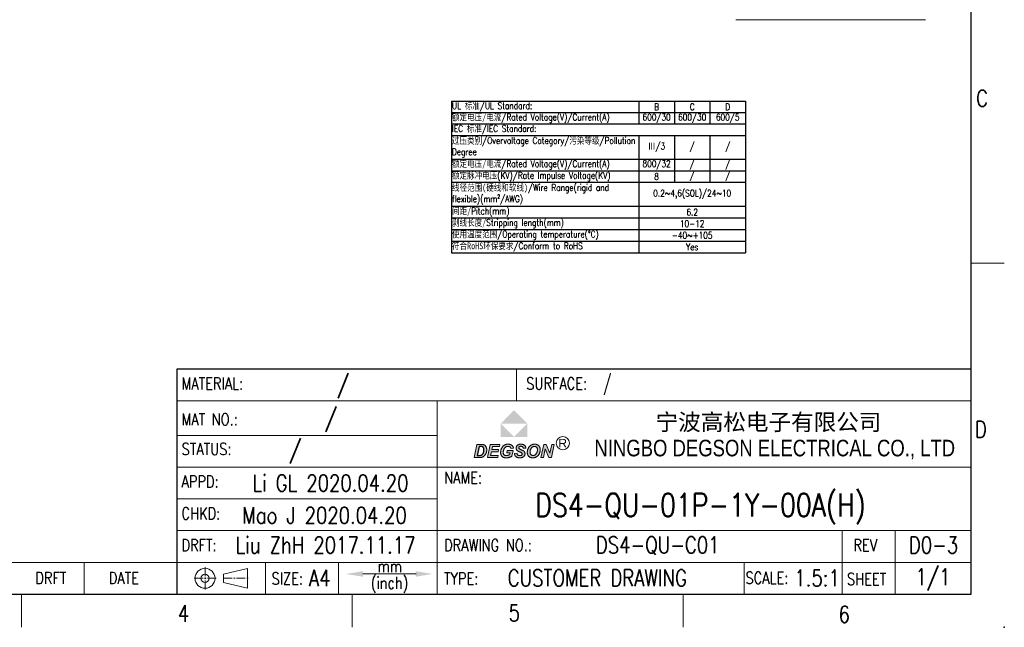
# Model space of a CAD drawing. Header units: millimetres. Extents: x -5 to 292, y -5 to 205.
# Tile 8 of 13: x 143 to 292, y -5 to 87. Entities that reach past the tile are written whole.
import ezdxf
from ezdxf.enums import TextEntityAlignment as Align

# ---------------------------------------------------------------- set-up
doc = ezdxf.new("R2010")
doc.units = ezdxf.units.MM
doc.linetypes.add('CENTER2', pattern=[28.575, 19.05, -3.175, 3.175, -3.175])
doc.layers.get('0').update_dxf_attribs({"lineweight": 30})
for name, color, linetype, lineweight in [('TEXT', 6, 'Continuous', 13), ('刻字', 1, 'Continuous', 13), ('尺寸层', 3, 'Continuous', 13), ('尺寸线', 3, 'Continuous', 13), ('轮廓线', 7, 'Continuous', 30)]:
    doc.layers.add(name, color=color, linetype=linetype, lineweight=lineweight)
doc.styles.add('arial-V1.1', font='arial.ttf')
doc.styles.add('Romans-高1.8', font='romans.shx', dxfattribs={"width": 0.8, "height": 1.8})
doc.styles.add('romans-高2.5', font='romans.shx', dxfattribs={"width": 0.8, "height": 2.5})
doc.styles.add('romans-高3.5', font='romans.shx', dxfattribs={"width": 0.8, "height": 3.5})
doc.styles.add('宋体-高2.5', font='txt', dxfattribs={"width": 0.8, "height": 2.5})
doc.styles.add('黑体-V1.1', font='simhei.ttf')

# ---------------------------------------------------------------- blocks, each defined once
blk = doc.blocks.new('FOR-1754 Rev.1.1-A4客户图')
at = {"layer": '轮廓线'}
h = blk.add_hatch(color=1, dxfattribs=at)
h.paths.add_polyline_path([(-69.07, 27.78), (-71.07, 25.78), (-67.07, 25.78)])
h.paths.add_polyline_path([(-67.07, 25.78), (-69.07, 23.77), (-67.07, 23.77)])
h.paths.add_polyline_path([(-71.07, 25.78), (-71.07, 23.77), (-69.07, 23.77)])
blk.add_hatch(color=1, dxfattribs=at).paths.add_polyline_path([(-69.07, 23.77), (-67.07, 23.77), (-67.07, 25.78)])
h = blk.add_hatch(color=256, dxfattribs=at)
h.paths.add_polyline_path([(-65.7, 22.64), (-65.74, 22.65), (-65.79, 22.66), (-65.84, 22.66), (-65.89, 22.67), (-65.94, 22.67), (-65.98, 22.67), (-66.03, 22.66), (-66.08, 22.66), (-66.13, 22.65), (-66.17, 22.65), (-66.22, 22.64), (-66.27, 22.62), (-66.31, 22.61), (-66.35, 22.59), (-66.39, 22.58), (-66.44, 22.56), (-66.48, 22.53), (-66.52, 22.51), (-66.56, 22.48), (-66.6, 22.45), (-66.63, 22.42), (-66.67, 22.39), (-66.7, 22.36), (-66.73, 22.32), (-66.77, 22.29), (-66.79, 22.25), (-66.81, 22.23), (-66.84, 22.19), (-66.86, 22.15), (-66.88, 22.11), (-66.9, 22.07), (-66.92, 22.02), (-66.94, 21.98), (-66.96, 21.93), (-66.98, 21.89), (-66.99, 21.84), (-67.01, 21.79), (-67.02, 21.75), (-67.03, 21.7), (-67.04, 21.65), (-67.05, 21.6), (-67.05, 21.56), (-67.06, 21.51), (-67.06, 21.46), (-67.06, 21.42), (-67.06, 21.41), (-67.06, 21.36), (-67.06, 21.32), (-67.05, 21.27), (-67.04, 21.22), (-67.03, 21.18), (-67.02, 21.13), (-67, 21.09), (-66.98, 21.04), (-66.97, 21), (-66.94, 20.96), (-66.92, 20.92), (-66.89, 20.89), (-66.86, 20.85), (-66.83, 20.82), (-66.79, 20.79), (-66.75, 20.75), (-66.71, 20.72), (-66.7, 20.72), (-66.66, 20.69), (-66.62, 20.67), (-66.58, 20.66), (-66.54, 20.64), (-66.49, 20.63), (-66.45, 20.62), (-66.4, 20.61), (-66.35, 20.6), (-66.3, 20.6), (-66.24, 20.6), (-66.21, 20.6), (-66.16, 20.6), (-66.11, 20.6), (-66.06, 20.61), (-66.01, 20.62), (-65.97, 20.63), (-65.92, 20.64), (-65.88, 20.66), (-65.83, 20.67), (-65.79, 20.69), (-65.75, 20.71), (-65.71, 20.73), (-65.67, 20.76), (-65.63, 20.78), (-65.59, 20.81), (-65.56, 20.84), (-65.52, 20.87), (-65.49, 20.9), (-65.45, 20.93), (-65.42, 20.97), (-65.39, 21), (-65.37, 21.04), (-65.34, 21.08), (-65.31, 21.12), (-65.29, 21.17), (-65.26, 21.21), (-65.26, 21.23), (-65.24, 21.27), (-65.22, 21.32), (-65.2, 21.36), (-65.18, 21.41), (-65.17, 21.45), (-65.16, 21.5), (-65.14, 21.54), (-65.14, 21.59), (-65.13, 21.64), (-65.12, 21.68), (-65.12, 21.73), (-65.12, 21.78), (-65.11, 21.83), (-65.11, 21.84), (-65.12, 21.89), (-65.12, 21.94), (-65.13, 21.99), (-65.14, 22.04), (-65.15, 22.09), (-65.16, 22.13), (-65.17, 22.17), (-65.19, 22.22), (-65.21, 22.26), (-65.23, 22.3), (-65.26, 22.33), (-65.28, 22.37), (-65.31, 22.4), (-65.34, 22.44), (-65.35, 22.44), (-65.38, 22.47), (-65.41, 22.5), (-65.45, 22.53), (-65.49, 22.55), (-65.53, 22.57), (-65.57, 22.59), (-65.61, 22.61), (-65.65, 22.63)])
h.paths.add_polyline_path([(-65.8, 22.29), (-65.76, 22.27), (-65.72, 22.25), (-65.69, 22.22), (-65.65, 22.19), (-65.64, 22.17), (-65.61, 22.14), (-65.59, 22.1), (-65.57, 22.06), (-65.55, 22.02), (-65.54, 21.97), (-65.53, 21.92), (-65.53, 21.87), (-65.53, 21.82), (-65.53, 21.8), (-65.53, 21.76), (-65.53, 21.71), (-65.54, 21.66), (-65.55, 21.62), (-65.56, 21.57), (-65.57, 21.53), (-65.59, 21.48), (-65.6, 21.43), (-65.62, 21.38), (-65.65, 21.34), (-65.67, 21.29), (-65.7, 21.25), (-65.72, 21.21), (-65.75, 21.17), (-65.78, 21.14), (-65.81, 21.11), (-65.84, 21.08), (-65.88, 21.05), (-65.93, 21.02), (-65.98, 20.99), (-66.02, 20.98), (-66.06, 20.96), (-66.11, 20.95), (-66.15, 20.94), (-66.2, 20.94), (-66.24, 20.94), (-66.29, 20.95), (-66.34, 20.96), (-66.38, 20.98), (-66.42, 20.99), (-66.46, 21.02), (-66.5, 21.05), (-66.53, 21.08), (-66.56, 21.12), (-66.58, 21.15), (-66.6, 21.19), (-66.62, 21.24), (-66.64, 21.28), (-66.65, 21.33), (-66.65, 21.38), (-66.65, 21.43), (-66.65, 21.46), (-66.65, 21.51), (-66.65, 21.56), (-66.64, 21.61), (-66.63, 21.65), (-66.62, 21.7), (-66.61, 21.74), (-66.59, 21.79), (-66.58, 21.83), (-66.56, 21.87), (-66.54, 21.92), (-66.52, 21.96), (-66.49, 22), (-66.46, 22.04), (-66.44, 22.07), (-66.41, 22.11), (-66.38, 22.15), (-66.34, 22.18), (-66.31, 22.21), (-66.27, 22.24), (-66.23, 22.26), (-66.19, 22.28), (-66.15, 22.3), (-66.11, 22.31), (-66.07, 22.32), (-66.02, 22.32), (-65.97, 22.32), (-65.94, 22.32), (-65.89, 22.32), (-65.85, 22.31)], flags=16)
h.paths.add_polyline_path([(-65.01, 20.63), (-64.62, 20.63), (-64.34, 21.98), (-63.8, 20.63), (-63.42, 20.63), (-63, 22.63), (-63.38, 22.63), (-63.66, 21.29), (-64.21, 22.63), (-64.59, 22.63)])
h.paths.add_polyline_path([(-68.2, 22.32), (-68.15, 22.33), (-68.1, 22.34), (-68.04, 22.34), (-67.99, 22.34), (-67.94, 22.33), (-67.89, 22.32), (-67.85, 22.31), (-67.81, 22.29), (-67.77, 22.26), (-67.74, 22.22), (-67.71, 22.19), (-67.69, 22.14), (-67.68, 22.1), (-67.67, 22.04), (-67.28, 22.06), (-67.28, 22.1), (-67.29, 22.15), (-67.3, 22.19), (-67.31, 22.24), (-67.33, 22.28), (-67.35, 22.32), (-67.37, 22.36), (-67.4, 22.4), (-67.42, 22.44), (-67.46, 22.47), (-67.49, 22.5), (-67.5, 22.51), (-67.53, 22.54), (-67.57, 22.56), (-67.61, 22.58), (-67.65, 22.6), (-67.69, 22.61), (-67.73, 22.63), (-67.78, 22.64), (-67.82, 22.65), (-67.87, 22.66), (-67.93, 22.66), (-67.98, 22.67), (-68.04, 22.67), (-68.04, 22.67), (-68.09, 22.67), (-68.15, 22.66), (-68.2, 22.66), (-68.25, 22.65), (-68.3, 22.64), (-68.34, 22.63), (-68.38, 22.61), (-68.43, 22.59), (-68.46, 22.57), (-68.5, 22.55), (-68.53, 22.53), (-68.56, 22.5), (-68.57, 22.5), (-68.6, 22.46), (-68.63, 22.43), (-68.66, 22.39), (-68.68, 22.35), (-68.7, 22.31), (-68.72, 22.27), (-68.73, 22.22), (-68.74, 22.18), (-68.75, 22.13), (-68.75, 22.08), (-68.75, 22.06), (-68.74, 22.01), (-68.73, 21.96), (-68.72, 21.91), (-68.71, 21.87), (-68.69, 21.83), (-68.68, 21.82), (-68.66, 21.78), (-68.63, 21.75), (-68.59, 21.71), (-68.56, 21.68), (-68.52, 21.66), (-68.49, 21.64), (-68.46, 21.62), (-68.42, 21.6), (-68.38, 21.58), (-68.34, 21.56), (-68.29, 21.53), (-68.23, 21.51), (-68.18, 21.49), (-68.13, 21.47), (-68.07, 21.44), (-68.02, 21.41), (-67.98, 21.39), (-67.94, 21.37), (-67.91, 21.35), (-67.89, 21.34), (-67.87, 21.32), (-67.84, 21.28), (-67.82, 21.24), (-67.82, 21.18), (-67.83, 21.13), (-67.85, 21.09), (-67.87, 21.05), (-67.92, 21.01), (-67.96, 20.99), (-67.99, 20.97), (-68.04, 20.96), (-68.09, 20.95), (-68.14, 20.94), (-68.2, 20.94), (-68.24, 20.94), (-68.3, 20.95), (-68.35, 20.96), (-68.4, 20.97), (-68.44, 20.98), (-68.48, 21), (-68.51, 21.02), (-68.54, 21.06), (-68.56, 21.1), (-68.58, 21.14), (-68.59, 21.18), (-68.59, 21.24), (-68.6, 21.3), (-68.99, 21.28), (-68.99, 21.25), (-68.99, 21.2), (-68.98, 21.15), (-68.98, 21.1), (-68.97, 21.05), (-68.95, 21.01), (-68.94, 20.97), (-68.92, 20.93), (-68.9, 20.9), (-68.88, 20.86), (-68.85, 20.83), (-68.82, 20.79), (-68.78, 20.76), (-68.74, 20.74), (-68.7, 20.71), (-68.65, 20.69), (-68.63, 20.68), (-68.59, 20.66), (-68.54, 20.65), (-68.5, 20.63), (-68.45, 20.62), (-68.41, 20.61), (-68.36, 20.61), (-68.31, 20.6), (-68.26, 20.6), (-68.2, 20.6), (-68.19, 20.6), (-68.13, 20.6), (-68.08, 20.6), (-68.03, 20.61), (-67.98, 20.62), (-67.93, 20.63), (-67.89, 20.64), (-67.84, 20.66), (-67.8, 20.67), (-67.76, 20.69), (-67.72, 20.71), (-67.69, 20.74), (-67.65, 20.76), (-67.62, 20.79), (-67.59, 20.82), (-67.55, 20.86), (-67.52, 20.89), (-67.5, 20.93), (-67.47, 20.97), (-67.46, 21.01), (-67.44, 21.06), (-67.43, 21.1), (-67.42, 21.14), (-67.41, 21.19), (-67.41, 21.24), (-67.41, 21.25), (-67.42, 21.3), (-67.42, 21.35), (-67.43, 21.4), (-67.45, 21.44), (-67.47, 21.48), (-67.49, 21.52), (-67.52, 21.56), (-67.55, 21.59), (-67.56, 21.6), (-67.58, 21.62), (-67.61, 21.64), (-67.64, 21.66), (-67.68, 21.68), (-67.72, 21.7), (-67.77, 21.73), (-67.81, 21.75), (-67.87, 21.78), (-67.93, 21.8), (-67.99, 21.83), (-68.05, 21.86), (-68.11, 21.88), (-68.16, 21.91), (-68.2, 21.93), (-68.24, 21.95), (-68.27, 21.97), (-68.29, 21.99), (-68.3, 22), (-68.33, 22.04), (-68.35, 22.08), (-68.35, 22.13), (-68.35, 22.16), (-68.34, 22.21), (-68.31, 22.25), (-68.28, 22.29), (-68.24, 22.31)])
h.paths.add_polyline_path([(-70.12, 22.32), (-70.07, 22.33), (-70.02, 22.33), (-69.97, 22.33), (-69.95, 22.33), (-69.9, 22.33), (-69.85, 22.32), (-69.81, 22.31), (-69.77, 22.29), (-69.73, 22.27), (-69.69, 22.25), (-69.67, 22.23), (-69.64, 22.2), (-69.61, 22.17), (-69.59, 22.13), (-69.56, 22.09), (-69.55, 22.04), (-69.53, 21.99), (-69.14, 22.04), (-69.15, 22.08), (-69.17, 22.13), (-69.18, 22.17), (-69.2, 22.22), (-69.22, 22.26), (-69.25, 22.3), (-69.27, 22.34), (-69.3, 22.38), (-69.32, 22.41), (-69.36, 22.45), (-69.39, 22.48), (-69.42, 22.51), (-69.44, 22.52), (-69.47, 22.54), (-69.51, 22.56), (-69.55, 22.58), (-69.59, 22.6), (-69.63, 22.62), (-69.68, 22.63), (-69.72, 22.64), (-69.77, 22.65), (-69.82, 22.66), (-69.87, 22.66), (-69.92, 22.67), (-69.98, 22.67), (-70, 22.67), (-70.05, 22.67), (-70.1, 22.66), (-70.15, 22.66), (-70.2, 22.65), (-70.24, 22.64), (-70.29, 22.63), (-70.33, 22.61), (-70.38, 22.6), (-70.42, 22.58), (-70.46, 22.56), (-70.5, 22.54), (-70.54, 22.52), (-70.58, 22.49), (-70.6, 22.47), (-70.64, 22.45), (-70.67, 22.42), (-70.71, 22.39), (-70.74, 22.35), (-70.77, 22.32), (-70.8, 22.28), (-70.83, 22.25), (-70.86, 22.21), (-70.88, 22.17), (-70.91, 22.13), (-70.93, 22.08), (-70.96, 22.04), (-70.97, 21.99), (-70.99, 21.94), (-71.01, 21.9), (-71.03, 21.85), (-71.04, 21.81), (-71.05, 21.76), (-71.06, 21.72), (-71.07, 21.67), (-71.08, 21.62), (-71.08, 21.58), (-71.09, 21.53), (-71.09, 21.48), (-71.09, 21.43), (-71.09, 21.38), (-71.09, 21.33), (-71.08, 21.28), (-71.08, 21.23), (-71.07, 21.18), (-71.05, 21.14), (-71.04, 21.09), (-71.03, 21.05), (-71.01, 21.01), (-70.99, 20.97), (-70.97, 20.93), (-70.94, 20.9), (-70.91, 20.86), (-70.89, 20.83), (-70.85, 20.8), (-70.82, 20.77), (-70.8, 20.75), (-70.76, 20.72), (-70.73, 20.7), (-70.69, 20.68), (-70.65, 20.66), (-70.61, 20.65), (-70.56, 20.64), (-70.52, 20.62), (-70.47, 20.62), (-70.42, 20.61), (-70.36, 20.6), (-70.31, 20.6), (-70.25, 20.6), (-70.21, 20.6), (-70.16, 20.6), (-70.11, 20.61), (-70.07, 20.61), (-70.02, 20.62), (-69.97, 20.62), (-69.92, 20.63), (-69.88, 20.64), (-69.83, 20.66), (-69.78, 20.67), (-69.74, 20.68), (-69.69, 20.7), (-69.64, 20.72), (-69.6, 20.74), (-69.55, 20.76), (-69.51, 20.78), (-69.47, 20.8), (-69.43, 20.82), (-69.4, 20.84), (-69.22, 21.7), (-70.11, 21.7), (-70.18, 21.37), (-69.67, 21.37), (-69.73, 21.07), (-69.75, 21.06), (-69.79, 21.04), (-69.83, 21.03), (-69.87, 21.01), (-69.92, 21), (-69.97, 20.98), (-70.01, 20.97), (-70.06, 20.96), (-70.1, 20.95), (-70.15, 20.95), (-70.2, 20.94), (-70.24, 20.94), (-70.29, 20.94), (-70.34, 20.95), (-70.39, 20.96), (-70.43, 20.97), (-70.48, 20.99), (-70.51, 21.01), (-70.55, 21.04), (-70.58, 21.06), (-70.59, 21.08), (-70.62, 21.11), (-70.64, 21.15), (-70.65, 21.19), (-70.67, 21.23), (-70.68, 21.27), (-70.69, 21.32), (-70.69, 21.38), (-70.69, 21.44), (-70.69, 21.49), (-70.69, 21.54), (-70.68, 21.59), (-70.68, 21.64), (-70.67, 21.69), (-70.66, 21.73), (-70.65, 21.78), (-70.63, 21.82), (-70.62, 21.87), (-70.6, 21.91), (-70.58, 21.95), (-70.56, 22), (-70.53, 22.04), (-70.5, 22.08), (-70.47, 22.11), (-70.44, 22.15), (-70.41, 22.18), (-70.38, 22.21), (-70.34, 22.23), (-70.34, 22.23), (-70.29, 22.26), (-70.25, 22.28), (-70.21, 22.29), (-70.16, 22.31)])
h.paths.add_polyline_path([(-71.26, 22.3), (-71.19, 22.63), (-72.67, 22.63), (-73.09, 20.63), (-71.53, 20.63), (-71.45, 20.97), (-72.62, 20.97), (-72.49, 21.51), (-71.46, 21.51), (-71.39, 21.84), (-72.42, 21.84), (-72.33, 22.3)])
h.paths.add_polyline_path([(-73.95, 22.63), (-74.01, 22.63), (-74.07, 22.63), (-74.14, 22.63), (-74.68, 22.63), (-75.1, 20.63), (-74.38, 20.63), (-74.31, 20.63), (-74.26, 20.64), (-74.2, 20.64), (-74.15, 20.64), (-74.11, 20.65), (-74.07, 20.65), (-74.03, 20.66), (-74, 20.66), (-73.97, 20.67), (-73.92, 20.69), (-73.87, 20.7), (-73.82, 20.72), (-73.78, 20.74), (-73.74, 20.76), (-73.7, 20.78), (-73.66, 20.81), (-73.63, 20.83), (-73.6, 20.85), (-73.57, 20.88), (-73.54, 20.91), (-73.51, 20.95), (-73.48, 20.98), (-73.45, 21.02), (-73.42, 21.06), (-73.39, 21.1), (-73.37, 21.14), (-73.34, 21.18), (-73.32, 21.23), (-73.31, 21.25), (-73.29, 21.29), (-73.27, 21.33), (-73.26, 21.37), (-73.25, 21.42), (-73.23, 21.46), (-73.22, 21.51), (-73.21, 21.55), (-73.21, 21.6), (-73.2, 21.65), (-73.2, 21.7), (-73.2, 21.75), (-73.19, 21.8), (-73.19, 21.85), (-73.2, 21.89), (-73.2, 21.94), (-73.21, 21.99), (-73.22, 22.04), (-73.23, 22.08), (-73.24, 22.13), (-73.26, 22.18), (-73.27, 22.22), (-73.29, 22.26), (-73.31, 22.3), (-73.33, 22.32), (-73.36, 22.37), (-73.39, 22.4), (-73.42, 22.44), (-73.45, 22.47), (-73.46, 22.48), (-73.5, 22.51), (-73.54, 22.53), (-73.59, 22.56), (-73.63, 22.58), (-73.66, 22.59), (-73.71, 22.6), (-73.75, 22.61), (-73.8, 22.62), (-73.85, 22.63), (-73.88, 22.63), (-73.91, 22.63)])
h.paths.add_polyline_path([(-73.96, 22.3), (-73.92, 22.29), (-73.88, 22.29), (-73.85, 22.28), (-73.81, 22.26), (-73.78, 22.24), (-73.74, 22.21), (-73.71, 22.18), (-73.68, 22.14), (-73.66, 22.1), (-73.64, 22.07), (-73.63, 22.03), (-73.62, 21.98), (-73.61, 21.93), (-73.61, 21.87), (-73.61, 21.82), (-73.61, 21.8), (-73.61, 21.75), (-73.61, 21.7), (-73.62, 21.65), (-73.63, 21.6), (-73.63, 21.55), (-73.65, 21.51), (-73.66, 21.46), (-73.67, 21.42), (-73.69, 21.38), (-73.7, 21.36), (-73.73, 21.31), (-73.75, 21.27), (-73.78, 21.23), (-73.8, 21.19), (-73.83, 21.15), (-73.86, 21.12), (-73.9, 21.09), (-73.91, 21.07), (-73.95, 21.04), (-73.99, 21.02), (-74.04, 21), (-74.08, 20.98), (-74.11, 20.98), (-74.15, 20.97), (-74.19, 20.96), (-74.24, 20.96), (-74.29, 20.96), (-74.35, 20.96), (-74.41, 20.96), (-74.62, 20.96), (-74.34, 22.3), (-74.1, 22.3), (-74.08, 22.3), (-74.02, 22.3)], flags=16)
at = {"layer": 'TEXT'}
for p, q in [((0, 50), (5, 50)), ((-112.95, 3.02), (-109.34, 3.9)), ((-112.95, 1.77), (-112.95, 3.02)), ((-109.34, 0.89), (-109.34, 3.9)), ((-112.95, 1.77), (-109.34, 0.89)), ((-93.5, 0), (-93.5, -5)), ((-43.5, 0), (-43.5, -5))]:
    blk.add_line(p, q, dxfattribs=at)
blk.add_lwpolyline([(-83.85, 3.06), (-91.91, 3.06)], dxfattribs=at)
for radius in [1.51, 0.627]:
    blk.add_circle((-115.75, 2.4), radius, dxfattribs=at)
for points in [[(-91.91, 2.64), (-91.91, 3.48), (-94.44, 3.06)], [(-83.95, 3.48), (-83.95, 2.64), (-81.42, 3.06)]]:
    blk.add_solid(points, dxfattribs=at)
at = {"layer": '刻字'}
for points in [[(-73.19, 21.85), (-73.19, 21.8), (-73.2, 21.75), (-73.2, 21.7), (-73.2, 21.65), (-73.21, 21.6), (-73.21, 21.55), (-73.22, 21.51), (-73.23, 21.46), (-73.25, 21.42), (-73.26, 21.37), (-73.27, 21.33), (-73.29, 21.29), (-73.31, 21.25), (-73.32, 21.23), (-73.34, 21.18), (-73.37, 21.14), (-73.39, 21.1), (-73.42, 21.06), (-73.45, 21.02), (-73.48, 20.98), (-73.51, 20.95), (-73.54, 20.91), (-73.57, 20.88), (-73.6, 20.85), (-73.63, 20.83), (-73.66, 20.81), (-73.7, 20.78), (-73.74, 20.76), (-73.78, 20.74), (-73.82, 20.72), (-73.87, 20.7), (-73.92, 20.69), (-73.97, 20.67), (-74, 20.66), (-74.03, 20.66), (-74.07, 20.65), (-74.11, 20.65), (-74.15, 20.64), (-74.2, 20.64), (-74.26, 20.64), (-74.31, 20.63), (-74.38, 20.63), (-75.1, 20.63), (-74.68, 22.63), (-74.14, 22.63), (-74.07, 22.63), (-74.01, 22.63), (-73.95, 22.63), (-73.91, 22.63), (-73.88, 22.63), (-73.85, 22.63), (-73.8, 22.62), (-73.75, 22.61), (-73.71, 22.6), (-73.66, 22.59), (-73.63, 22.58), (-73.59, 22.56), (-73.54, 22.53), (-73.5, 22.51), (-73.46, 22.48), (-73.45, 22.47), (-73.42, 22.44), (-73.39, 22.4), (-73.36, 22.37), (-73.33, 22.32), (-73.31, 22.3), (-73.29, 22.26), (-73.27, 22.22), (-73.26, 22.18), (-73.24, 22.13), (-73.23, 22.08), (-73.22, 22.04), (-73.21, 21.99), (-73.2, 21.94), (-73.2, 21.89)], [(-72.67, 22.63), (-73.09, 20.63), (-71.53, 20.63), (-71.45, 20.97), (-72.62, 20.97), (-72.49, 21.51), (-71.46, 21.51), (-71.39, 21.84), (-72.42, 21.84), (-72.33, 22.3), (-71.26, 22.3), (-71.19, 22.63)], [(-70.15, 22.66), (-70.2, 22.65), (-70.24, 22.64), (-70.29, 22.63), (-70.33, 22.61), (-70.38, 22.6), (-70.42, 22.58), (-70.46, 22.56), (-70.5, 22.54), (-70.54, 22.52), (-70.58, 22.49), (-70.6, 22.47), (-70.64, 22.45), (-70.67, 22.42), (-70.71, 22.39), (-70.74, 22.35), (-70.77, 22.32), (-70.8, 22.28), (-70.83, 22.25), (-70.86, 22.21), (-70.88, 22.17), (-70.91, 22.13), (-70.93, 22.08), (-70.96, 22.04), (-70.98, 21.99), (-70.98, 21.99), (-70.99, 21.94), (-71.01, 21.9), (-71.03, 21.85), (-71.04, 21.81), (-71.05, 21.76), (-71.06, 21.72), (-71.07, 21.67), (-71.08, 21.62), (-71.08, 21.58), (-71.09, 21.53), (-71.09, 21.48), (-71.09, 21.43), (-71.09, 21.38), (-71.09, 21.33), (-71.08, 21.28), (-71.08, 21.23), (-71.07, 21.18), (-71.05, 21.14), (-71.04, 21.09), (-71.03, 21.05), (-71.01, 21.01), (-70.99, 20.97), (-70.97, 20.93), (-70.94, 20.9), (-70.91, 20.86), (-70.89, 20.83), (-70.85, 20.8), (-70.82, 20.77), (-70.8, 20.75), (-70.76, 20.72), (-70.73, 20.7), (-70.69, 20.68), (-70.65, 20.66), (-70.61, 20.65), (-70.56, 20.64), (-70.52, 20.62), (-70.47, 20.62), (-70.42, 20.61), (-70.36, 20.6), (-70.31, 20.6), (-70.25, 20.6), (-70.21, 20.6), (-70.16, 20.6), (-70.11, 20.61), (-70.07, 20.61), (-70.02, 20.62), (-69.97, 20.62), (-69.92, 20.63), (-69.88, 20.64), (-69.83, 20.66), (-69.78, 20.67), (-69.74, 20.68), (-69.69, 20.7), (-69.64, 20.72), (-69.6, 20.74), (-69.55, 20.76), (-69.51, 20.78), (-69.47, 20.8), (-69.43, 20.82), (-69.4, 20.84), (-69.22, 21.7), (-70.11, 21.7), (-70.18, 21.37), (-69.67, 21.37), (-69.73, 21.07), (-69.75, 21.06), (-69.79, 21.04), (-69.83, 21.03), (-69.87, 21.01), (-69.92, 21), (-69.97, 20.98), (-70.01, 20.97), (-70.06, 20.96), (-70.1, 20.95), (-70.15, 20.95), (-70.2, 20.94), (-70.24, 20.94), (-70.29, 20.94), (-70.34, 20.95), (-70.39, 20.96), (-70.43, 20.97), (-70.48, 20.99), (-70.51, 21.01), (-70.55, 21.04), (-70.58, 21.06), (-70.59, 21.08), (-70.62, 21.11), (-70.64, 21.15), (-70.65, 21.19), (-70.67, 21.23), (-70.68, 21.27), (-70.69, 21.32), (-70.69, 21.38), (-70.69, 21.44), (-70.69, 21.44), (-70.69, 21.49), (-70.69, 21.54), (-70.68, 21.59), (-70.68, 21.64), (-70.67, 21.69), (-70.66, 21.73), (-70.65, 21.78), (-70.63, 21.82), (-70.62, 21.87), (-70.6, 21.91), (-70.58, 21.95), (-70.56, 22), (-70.53, 22.04), (-70.5, 22.08), (-70.47, 22.11), (-70.44, 22.15), (-70.41, 22.18), (-70.38, 22.21), (-70.34, 22.23), (-70.34, 22.23), (-70.29, 22.26), (-70.25, 22.28), (-70.21, 22.29), (-70.16, 22.31), (-70.12, 22.32), (-70.07, 22.33), (-70.02, 22.33), (-69.97, 22.33), (-69.95, 22.33), (-69.9, 22.33), (-69.85, 22.32), (-69.81, 22.31), (-69.77, 22.29), (-69.73, 22.27), (-69.69, 22.25), (-69.67, 22.23), (-69.64, 22.2), (-69.61, 22.17), (-69.59, 22.13), (-69.56, 22.09), (-69.55, 22.04), (-69.53, 21.99), (-69.14, 22.04), (-69.15, 22.08), (-69.17, 22.13), (-69.18, 22.17), (-69.2, 22.22), (-69.22, 22.26), (-69.25, 22.3), (-69.27, 22.34), (-69.3, 22.38), (-69.32, 22.41), (-69.36, 22.45), (-69.39, 22.48), (-69.42, 22.51), (-69.44, 22.52), (-69.47, 22.54), (-69.51, 22.56), (-69.55, 22.58), (-69.59, 22.6), (-69.63, 22.62), (-69.68, 22.63), (-69.72, 22.64), (-69.77, 22.65), (-69.82, 22.66), (-69.87, 22.66), (-69.92, 22.67), (-69.98, 22.67), (-70, 22.67), (-70.05, 22.67), (-70.1, 22.66)], [(-68.2, 22.66), (-68.25, 22.65), (-68.3, 22.64), (-68.34, 22.63), (-68.38, 22.61), (-68.43, 22.59), (-68.46, 22.57), (-68.5, 22.55), (-68.53, 22.53), (-68.56, 22.5), (-68.57, 22.5), (-68.6, 22.46), (-68.63, 22.43), (-68.66, 22.39), (-68.68, 22.35), (-68.7, 22.31), (-68.72, 22.27), (-68.73, 22.22), (-68.74, 22.18), (-68.75, 22.13), (-68.75, 22.08), (-68.75, 22.06), (-68.74, 22.01), (-68.73, 21.96), (-68.72, 21.91), (-68.71, 21.87), (-68.69, 21.83), (-68.68, 21.82), (-68.66, 21.78), (-68.63, 21.75), (-68.59, 21.71), (-68.56, 21.68), (-68.52, 21.66), (-68.49, 21.64), (-68.46, 21.62), (-68.42, 21.6), (-68.38, 21.58), (-68.34, 21.56), (-68.29, 21.53), (-68.23, 21.51), (-68.18, 21.49), (-68.13, 21.47), (-68.07, 21.44), (-68.02, 21.41), (-67.98, 21.39), (-67.94, 21.37), (-67.91, 21.35), (-67.89, 21.34), (-67.87, 21.32), (-67.84, 21.28), (-67.82, 21.24), (-67.82, 21.19), (-67.82, 21.17), (-67.83, 21.13), (-67.85, 21.09), (-67.87, 21.05), (-67.91, 21.02), (-67.92, 21.01), (-67.96, 20.99), (-67.99, 20.97), (-68.04, 20.96), (-68.09, 20.95), (-68.14, 20.94), (-68.2, 20.94), (-68.24, 20.94), (-68.3, 20.95), (-68.35, 20.96), (-68.4, 20.97), (-68.44, 20.98), (-68.48, 21), (-68.51, 21.02), (-68.53, 21.05), (-68.55, 21.06), (-68.56, 21.1), (-68.58, 21.14), (-68.59, 21.18), (-68.59, 21.24), (-68.6, 21.3), (-68.99, 21.28), (-68.99, 21.25), (-68.99, 21.2), (-68.98, 21.15), (-68.98, 21.1), (-68.97, 21.05), (-68.95, 21.01), (-68.94, 20.97), (-68.92, 20.93), (-68.9, 20.9), (-68.88, 20.86), (-68.85, 20.83), (-68.82, 20.79), (-68.78, 20.76), (-68.74, 20.74), (-68.7, 20.71), (-68.65, 20.69), (-68.63, 20.68), (-68.59, 20.66), (-68.54, 20.65), (-68.5, 20.63), (-68.45, 20.62), (-68.41, 20.61), (-68.36, 20.61), (-68.31, 20.6), (-68.26, 20.6), (-68.2, 20.6), (-68.19, 20.6), (-68.13, 20.6), (-68.08, 20.6), (-68.03, 20.61), (-67.98, 20.62), (-67.93, 20.63), (-67.89, 20.64), (-67.84, 20.66), (-67.8, 20.67), (-67.76, 20.69), (-67.72, 20.71), (-67.69, 20.74), (-67.65, 20.76), (-67.62, 20.79), (-67.59, 20.82), (-67.55, 20.86), (-67.52, 20.89), (-67.5, 20.93), (-67.47, 20.97), (-67.46, 21.01), (-67.44, 21.06), (-67.43, 21.1), (-67.42, 21.14), (-67.41, 21.19), (-67.41, 21.24), (-67.41, 21.25), (-67.42, 21.3), (-67.42, 21.35), (-67.43, 21.4), (-67.45, 21.44), (-67.47, 21.48), (-67.49, 21.52), (-67.52, 21.56), (-67.55, 21.59), (-67.56, 21.6), (-67.58, 21.62), (-67.61, 21.64), (-67.64, 21.66), (-67.68, 21.68), (-67.72, 21.7), (-67.77, 21.73), (-67.81, 21.75), (-67.87, 21.78), (-67.93, 21.8), (-67.99, 21.83), (-68.05, 21.86), (-68.11, 21.88), (-68.16, 21.91), (-68.2, 21.93), (-68.24, 21.95), (-68.27, 21.97), (-68.29, 21.99), (-68.3, 22), (-68.33, 22.04), (-68.35, 22.08), (-68.35, 22.13), (-68.35, 22.16), (-68.34, 22.21), (-68.31, 22.25), (-68.28, 22.28), (-68.27, 22.29), (-68.24, 22.31), (-68.2, 22.32), (-68.15, 22.33), (-68.1, 22.34), (-68.04, 22.34), (-67.99, 22.34), (-67.94, 22.33), (-67.89, 22.32), (-67.85, 22.31), (-67.81, 22.29), (-67.78, 22.26), (-67.77, 22.26), (-67.74, 22.22), (-67.71, 22.19), (-67.69, 22.14), (-67.68, 22.1), (-67.67, 22.04), (-67.28, 22.06), (-67.28, 22.1), (-67.29, 22.15), (-67.3, 22.19), (-67.31, 22.24), (-67.33, 22.28), (-67.35, 22.32), (-67.37, 22.36), (-67.4, 22.4), (-67.42, 22.44), (-67.46, 22.47), (-67.49, 22.5), (-67.5, 22.51), (-67.53, 22.54), (-67.57, 22.56), (-67.61, 22.58), (-67.65, 22.6), (-67.69, 22.61), (-67.73, 22.63), (-67.78, 22.64), (-67.82, 22.65), (-67.87, 22.66), (-67.93, 22.66), (-67.98, 22.67), (-68.04, 22.67), (-68.04, 22.67), (-68.09, 22.67), (-68.15, 22.66)], [(-66.03, 22.66), (-66.08, 22.66), (-66.13, 22.65), (-66.17, 22.65), (-66.22, 22.64), (-66.27, 22.62), (-66.31, 22.61), (-66.35, 22.59), (-66.39, 22.58), (-66.44, 22.56), (-66.48, 22.53), (-66.52, 22.51), (-66.56, 22.48), (-66.6, 22.45), (-66.63, 22.42), (-66.67, 22.39), (-66.7, 22.36), (-66.73, 22.32), (-66.77, 22.29), (-66.79, 22.25), (-66.81, 22.23), (-66.84, 22.19), (-66.86, 22.15), (-66.88, 22.11), (-66.9, 22.07), (-66.92, 22.02), (-66.94, 21.98), (-66.96, 21.93), (-66.98, 21.89), (-66.99, 21.84), (-67.01, 21.79), (-67.02, 21.75), (-67.03, 21.7), (-67.04, 21.65), (-67.05, 21.6), (-67.05, 21.56), (-67.06, 21.51), (-67.06, 21.46), (-67.06, 21.42), (-67.06, 21.41), (-67.06, 21.36), (-67.06, 21.32), (-67.05, 21.27), (-67.04, 21.22), (-67.03, 21.18), (-67.02, 21.13), (-67, 21.09), (-66.98, 21.04), (-66.97, 21), (-66.94, 20.96), (-66.92, 20.92), (-66.89, 20.89), (-66.86, 20.85), (-66.83, 20.82), (-66.79, 20.79), (-66.75, 20.75), (-66.71, 20.72), (-66.7, 20.72), (-66.66, 20.69), (-66.62, 20.67), (-66.58, 20.66), (-66.54, 20.64), (-66.49, 20.63), (-66.45, 20.62), (-66.4, 20.61), (-66.35, 20.6), (-66.3, 20.6), (-66.24, 20.6), (-66.21, 20.6), (-66.16, 20.6), (-66.11, 20.6), (-66.06, 20.61), (-66.01, 20.62), (-65.97, 20.63), (-65.92, 20.64), (-65.88, 20.66), (-65.83, 20.67), (-65.79, 20.69), (-65.75, 20.71), (-65.71, 20.73), (-65.67, 20.76), (-65.63, 20.78), (-65.59, 20.81), (-65.56, 20.84), (-65.52, 20.87), (-65.49, 20.9), (-65.45, 20.93), (-65.42, 20.97), (-65.39, 21), (-65.37, 21.04), (-65.34, 21.08), (-65.31, 21.12), (-65.29, 21.17), (-65.26, 21.21), (-65.26, 21.23), (-65.24, 21.27), (-65.22, 21.32), (-65.2, 21.36), (-65.18, 21.41), (-65.17, 21.45), (-65.16, 21.5), (-65.14, 21.54), (-65.14, 21.59), (-65.13, 21.64), (-65.12, 21.68), (-65.12, 21.73), (-65.12, 21.78), (-65.11, 21.83), (-65.11, 21.84), (-65.12, 21.89), (-65.12, 21.94), (-65.13, 21.99), (-65.14, 22.04), (-65.15, 22.09), (-65.16, 22.13), (-65.17, 22.17), (-65.19, 22.22), (-65.21, 22.26), (-65.23, 22.3), (-65.26, 22.33), (-65.28, 22.37), (-65.31, 22.4), (-65.34, 22.44), (-65.35, 22.44), (-65.38, 22.47), (-65.41, 22.5), (-65.45, 22.53), (-65.49, 22.55), (-65.53, 22.57), (-65.57, 22.59), (-65.61, 22.61), (-65.65, 22.63), (-65.7, 22.64), (-65.74, 22.65), (-65.79, 22.66), (-65.84, 22.66), (-65.89, 22.67), (-65.94, 22.67), (-65.98, 22.67)], [(-65.94, 22.32), (-65.89, 22.32), (-65.85, 22.31), (-65.8, 22.29), (-65.76, 22.27), (-65.72, 22.25), (-65.69, 22.22), (-65.65, 22.19), (-65.64, 22.17), (-65.61, 22.14), (-65.59, 22.1), (-65.57, 22.06), (-65.55, 22.02), (-65.54, 21.97), (-65.53, 21.92), (-65.53, 21.87), (-65.53, 21.82), (-65.53, 21.8), (-65.53, 21.76), (-65.53, 21.71), (-65.54, 21.66), (-65.55, 21.62), (-65.56, 21.57), (-65.57, 21.53), (-65.59, 21.48), (-65.6, 21.43), (-65.62, 21.38), (-65.65, 21.34), (-65.67, 21.29), (-65.7, 21.25), (-65.72, 21.21), (-65.75, 21.17), (-65.78, 21.14), (-65.81, 21.11), (-65.84, 21.08), (-65.88, 21.05), (-65.89, 21.04), (-65.93, 21.02), (-65.98, 20.99), (-66.02, 20.98), (-66.06, 20.96), (-66.11, 20.95), (-66.15, 20.94), (-66.2, 20.94), (-66.24, 20.94), (-66.29, 20.95), (-66.34, 20.96), (-66.38, 20.98), (-66.42, 20.99), (-66.46, 21.02), (-66.5, 21.05), (-66.53, 21.08), (-66.56, 21.12), (-66.58, 21.15), (-66.6, 21.19), (-66.62, 21.24), (-66.64, 21.28), (-66.65, 21.33), (-66.65, 21.38), (-66.65, 21.43), (-66.65, 21.46), (-66.65, 21.51), (-66.65, 21.56), (-66.64, 21.61), (-66.63, 21.65), (-66.62, 21.7), (-66.61, 21.74), (-66.59, 21.79), (-66.58, 21.83), (-66.56, 21.87), (-66.54, 21.92), (-66.52, 21.96), (-66.49, 22), (-66.46, 22.04), (-66.44, 22.07), (-66.41, 22.11), (-66.38, 22.15), (-66.34, 22.18), (-66.31, 22.21), (-66.27, 22.24), (-66.23, 22.26), (-66.19, 22.28), (-66.15, 22.3), (-66.11, 22.31), (-66.07, 22.32), (-66.02, 22.32), (-65.97, 22.32)], [(-64.21, 22.63), (-64.59, 22.63), (-65.01, 20.63), (-64.62, 20.63), (-64.34, 21.98), (-63.8, 20.63), (-63.42, 20.63), (-63, 22.63), (-63.38, 22.63), (-63.66, 21.29)]]:
    blk.add_lwpolyline(points, close=True, dxfattribs=at)
blk.add_circle((-61.7, 22.81), 1, dxfattribs=at)
at = {"layer": '尺寸线'}
for p, q in [((-68.7, 34), (-68.7, 29.2)), ((-80.7, 29.2), (-120, 29.2)), ((0, 29.2), (-80.7, 29.2)), ((-80.7, 29.2), (-80.7, 0)), ((-120, 24), (-80.7, 24)), ((-207, 4.8), (-120, 4.8)), ((-134, 4.8), (-134, 0)), ((-106.6, 4.8), (-106.6, 0)), ((-95.6, 4.8), (-95.6, 0)), ((-34.3, 0), (-34.3, 4.8)), ((-143.5, 0), (-143.5, -5))]:
    blk.add_line(p, q, dxfattribs=at)
for points in [[(-120, 19.2), (0, 19.2)], [(-120, 14.4), (-80.7, 14.4)], [(-120, 9.6), (-74.67, 9.6), (0, 9.6)], [(-19.5, 9.6), (-19.5, 0)], [(-11.5, 9.6), (-11.5, 0)], [(-120, 4.8), (-74.67, 4.8), (0, 4.8)]]:
    blk.add_lwpolyline(points, dxfattribs=at)
at = {"layer": '轮廓线'}
for p, q in [((0, 34), (-120, 34)), ((-120, 34), (-120, 0)), ((-120, 4.8), (-120, 0)), ((-287, 0), (-74.67, 0))]:
    blk.add_line(p, q, dxfattribs=at)
at = {"layer": '轮廓线', "color": 1, "linetype": 'CENTER2', "lineweight": 13, "ltscale": 0.07}
for p, q in [((-115.75, 4.06), (-115.75, 0.67)), ((-117.38, 2.4), (-114.09, 2.4)), ((-113, 2.4), (-109.14, 2.4))]:
    blk.add_line(p, q, dxfattribs=at)
at = {"layer": '轮廓线'}
blk.add_lwpolyline([(-74.67, 0), (0, 0), (0, 200), (-287, 200)], dxfattribs=at)
blk.add_lwpolyline([(-74.1, 22.3), (-74.34, 22.3), (-74.62, 20.96), (-74.41, 20.96), (-74.35, 20.96), (-74.29, 20.96), (-74.24, 20.96), (-74.19, 20.96), (-74.15, 20.97), (-74.11, 20.98), (-74.08, 20.98), (-74.04, 21), (-73.99, 21.02), (-73.95, 21.04), (-73.91, 21.07), (-73.9, 21.09), (-73.86, 21.12), (-73.83, 21.15), (-73.8, 21.19), (-73.78, 21.23), (-73.75, 21.27), (-73.73, 21.31), (-73.7, 21.36), (-73.69, 21.38), (-73.67, 21.42), (-73.66, 21.46), (-73.65, 21.51), (-73.63, 21.55), (-73.63, 21.6), (-73.62, 21.65), (-73.61, 21.7), (-73.61, 21.75), (-73.61, 21.8), (-73.61, 21.82), (-73.61, 21.87), (-73.61, 21.93), (-73.62, 21.98), (-73.63, 22.03), (-73.64, 22.07), (-73.66, 22.1), (-73.68, 22.14), (-73.71, 22.18), (-73.74, 22.21), (-73.78, 22.24), (-73.81, 22.26), (-73.85, 22.28), (-73.88, 22.29), (-73.92, 22.29), (-73.96, 22.3), (-74.02, 22.3), (-74.08, 22.3)], close=True, dxfattribs=at)
blk.add_point((5, -5), dxfattribs=at)
at = {"layer": 'TEXT', "width": 0.8}
for s, height, style, p in [('C', 2.5, 'romans-高2.5', (0.74, 73.66)), ('SURFACE:', 1.8, 'Romans-高1.8', (-67.22, 30.92)), ('MATERIAL:', 1.8, 'Romans-高1.8', (-119.31, 30.92)), ('MAT NO.:', 1.8, 'Romans-高1.8', (-119.31, 25.52)), ('D', 2.5, 'romans-高2.5', (0.57, 23.66)), ('STATUS:', 1.8, 'Romans-高1.8', (-119.28, 21.04)), ('APPD:', 1.8, 'Romans-高1.8', (-119.31, 16.11)), ('NAME:', 1.8, 'Romans-高1.8', (-79.64, 16.71)), ('CHKD:', 1.8, 'Romans-高1.8', (-119.31, 11.31)), ('DRFT:', 1.8, 'Romans-高1.8', (-119.31, 6.51)), ('DRAWING NO.:', 1.8, 'Romans-高1.8', (-79.64, 6.51)), ('REV', 1.8, 'Romans-高1.8', (-17.8, 6.51)), ('mm', 1.8, 'Romans-高1.8', (-89.69, 3.34)), ('DRFT', 1.8, 'Romans-高1.8', (-141.4, 1.55)), ('DATE', 1.8, 'Romans-高1.8', (-130.3, 1.55)), ('SIZE:', 1.8, 'Romans-高1.8', (-105.7, 1.46)), ('A4', 2.5, 'romans-高2.5', (-100.05, 1.19)), ('TYPE:', 1.8, 'Romans-高1.8', (-79.64, 1.47)), ('SCALE:', 1.8, 'Romans-高1.8', (-34.1, 1.57)), ('SHEET', 1.8, 'Romans-高1.8', (-18.77, 1.39)), ('(inch)', 1.8, 'Romans-高1.8', (-90.72, 0.81)), ('4', 2.5, 'romans-高2.5', (-119.85, -4.15)), ('5', 2.5, 'romans-高2.5', (-69.88, -4.08)), ('6', 2.5, 'romans-高2.5', (-20.04, -4.3))]:
    blk.add_text(s, height=height, dxfattribs=dict(at, style=style)).set_placement(p)
at = {"layer": '刻字', "style": 'arial-V1.1'}
blk.add_text('R', height=1.3, dxfattribs=at).set_placement((-62.37, 22.17))
at = {"layer": '尺寸线', "width": 0.8}
for tag, height, style, p in [('/', 2.5, 'romans-高2.5', (-94.89, 30.44)), ('/', 2.5, 'romans-高2.5', (-96.71, 25.38)), ('/', 2.5, 'romans-高2.5', (-102.11, 20.6)), ('15EDGKNM-3.81-XXP-1Y-1000A(H)', 3.5, 'romans-高3.5', (-40.89, 11.73)), ('CENGMZ_2018.10.18', 2.5, 'romans-高2.5', (-97.54, 6.17)), ('15EDGKNM-3.5-C04', 2.5, 'romans-高2.5', (-47.36, 6.2)), ('T0-1', 2.5, 'romans-高2.5', (-5.69, 6.17)), ('CUSTOMER_DRAWING', 2.5, 'romans-高2.5', (-56.48, 1.21)), ('2:1', 2.5, 'romans-高2.5', (-23.28, 1.2)), ('1/1', 2.5, 'romans-高2.5', (-5.77, 1.37))]:
    blk.add_attdef(tag, text='', height=height, dxfattribs=dict(at, style=style)).set_placement(p, align=Align.CENTER)
at = {"layer": '尺寸线', "style": '宋体-高2.5', "width": 0.8}
blk.add_attdef('/', text='', height=2.5, dxfattribs=at).set_placement((-55.64, 31.97), align=Align.MIDDLE_LEFT)
at = {"layer": '轮廓线', "style": '黑体-V1.1'}
blk.add_text('宁波高松电子有限公司', height=2.5, dxfattribs=at).set_placement((-47.68, 24.75))
at = {"layer": '轮廓线', "style": 'arial-V1.1', "width": 0.8}
blk.add_text('NINGBO DEGSON ELECTRICAL CO., LTD', height=2.5, dxfattribs=at).set_placement((-56.92, 20.83))
blk = doc.blocks.new('*T8')
at = {"layer": '尺寸线', "color": 0, "lineweight": -2}
for p, q in [((0, 0), (28.29, 0)), ((0, 0), (0, -1.75)), ((28.29, 0), (33.66, 0)), ((28.29, 0), (28.29, -1.75)), ((33.66, 0), (39.03, 0)), ((33.66, 0), (33.66, -1.75)), ((39.03, 0), (44.41, 0)), ((39.03, 0), (39.03, -1.75)), ((44.41, 0), (44.41, -1.75)), ((0, -1.75), (28.29, -1.75)), ((0, -1.75), (0, -3.45)), ((28.29, -1.75), (33.66, -1.75)), ((28.29, -1.75), (28.29, -3.45)), ((33.66, -1.75), (39.03, -1.75)), ((33.66, -1.75), (33.66, -3.45)), ((39.03, -1.75), (44.41, -1.75)), ((39.03, -1.75), (39.03, -3.45)), ((44.41, -1.75), (44.41, -3.45)), ((0, -3.45), (28.29, -3.45)), ((0, -3.45), (0, -5.2)), ((28.29, -3.45), (33.66, -3.45)), ((33.66, -3.45), (39.03, -3.45)), ((39.03, -3.45), (44.41, -3.45)), ((44.41, -3.45), (44.41, -5.2)), ((0, -5.2), (28.29, -5.2)), ((0, -5.2), (0, -8.77)), ((28.29, -5.2), (33.66, -5.2)), ((28.29, -5.2), (28.29, -8.77)), ((33.66, -5.2), (39.03, -5.2)), ((33.66, -5.2), (33.66, -8.77)), ((39.03, -5.2), (44.41, -5.2)), ((39.03, -5.2), (39.03, -8.77)), ((44.41, -5.2), (44.41, -8.77)), ((0, -8.77), (28.29, -8.77)), ((0, -8.77), (0, -10.52)), ((28.29, -8.77), (33.66, -8.77)), ((28.29, -8.77), (28.29, -10.52)), ((33.66, -8.77), (39.03, -8.77)), ((33.66, -8.77), (33.66, -10.52)), ((39.03, -8.77), (44.41, -8.77)), ((39.03, -8.77), (39.03, -10.52)), ((44.41, -8.77), (44.41, -10.52)), ((0, -10.52), (28.29, -10.52)), ((0, -10.52), (0, -12.27)), ((28.29, -10.52), (33.66, -10.52)), ((28.29, -10.52), (28.29, -12.27)), ((33.66, -10.52), (39.03, -10.52)), ((33.66, -10.52), (33.66, -12.27)), ((39.03, -10.52), (44.41, -10.52)), ((39.03, -10.52), (39.03, -12.27)), ((44.41, -10.52), (44.41, -12.27)), ((0, -12.27), (28.29, -12.27)), ((0, -12.27), (0, -15.9)), ((28.29, -12.27), (33.66, -12.27)), ((28.29, -12.27), (28.29, -15.9)), ((33.66, -12.27), (39.03, -12.27)), ((39.03, -12.27), (44.41, -12.27)), ((44.41, -12.27), (44.41, -15.9)), ((0, -15.9), (28.29, -15.9)), ((0, -15.9), (0, -17.65)), ((28.29, -15.9), (33.66, -15.9)), ((28.29, -15.9), (28.29, -17.65)), ((33.66, -15.9), (39.03, -15.9)), ((39.03, -15.9), (44.41, -15.9)), ((44.41, -15.9), (44.41, -17.65)), ((0, -17.65), (28.29, -17.65)), ((0, -17.65), (0, -19.41)), ((28.29, -17.65), (33.66, -17.65)), ((28.29, -17.65), (28.29, -19.41)), ((33.66, -17.65), (39.03, -17.65)), ((39.03, -17.65), (44.41, -17.65)), ((44.41, -17.65), (44.41, -19.41)), ((0, -19.41), (28.29, -19.41)), ((0, -19.41), (0, -21.16)), ((28.29, -19.41), (33.66, -19.41)), ((28.29, -19.41), (28.29, -21.16)), ((33.66, -19.41), (39.03, -19.41)), ((39.03, -19.41), (44.41, -19.41)), ((44.41, -19.41), (44.41, -21.16)), ((0, -21.16), (28.29, -21.16)), ((0, -21.16), (0, -22.91)), ((28.29, -21.16), (33.66, -21.16)), ((28.29, -21.16), (28.29, -22.91)), ((33.66, -21.16), (39.03, -21.16)), ((39.03, -21.16), (44.41, -21.16)), ((44.41, -21.16), (44.41, -22.91)), ((0, -22.91), (28.29, -22.91)), ((28.29, -22.91), (33.66, -22.91)), ((33.66, -22.91), (39.03, -22.91)), ((39.03, -22.91), (44.41, -22.91))]:
    blk.add_line(p, q, dxfattribs=at)
at = {"layer": '尺寸线', "color": 6, "lineweight": 13, "style": 'Romans-高1.8'}
for s, insert, char_height, width, attachment_point in [('UL {\\fNSimSun|b0|i0|c134|p49;标准\\Fsimplex|c0;/}UL Standard:', (0.06, -0.88), 1.0183, 28.1657, 4), ('{\\C3;B}', (30.97, -0.88), 1.018, 5.2543, 5), ('{\\C3;C}', (36.35, -0.88), 1.018, 5.2543, 5), ('{\\C3;D}', (41.72, -0.88), 1.018, 5.2543, 5), ('{\\fSimSun|b0|i0|c134|p54;额定电压/\\fSimSun|b0|i0|c134|p2;电流}/Rated Voltage(V)/Current(A)', (0.06, -2.6), 1.0183, 28.1657, 4), ('IEC {\\fNSimSun|b0|i0|c134|p49;标准}/IEC Standard:', (0.06, -4.33), 1.0183, 44.2886, 4), ('{\\fSimSun|b0|i0|c134|p54;过压类别}/Overvoltage Category/{\\fSimSun|b0|i0|c134|p54;污染等级}/Pollution Degree', (0.06, -6.99), 1.0183, 28.1657, 4), ('{\\fNSimSun|b0|i0|c134|p49;\\C3;Ⅲ\\Fromans|c0;/3}', (30.97, -6.99), 1.0183, 5.2543, 5), ('{\\C3;/}', (36.35, -6.99), 1.018, 5.2543, 5), ('{\\C3;/}', (41.72, -6.99), 1.018, 5.2543, 5), ('{\\fSimSun|b0|i0|c134|p54;额定电压/\\fSimSun|b0|i0|c134|p2;电流}/Rated Voltage(V)/Current(A)', (0.06, -9.64), 1.0183, 28.1657, 4), ('{\\C3;800/32}', (30.97, -9.64), 1.0183, 5.2543, 5), ('{\\C3;/}', (36.35, -9.64), 1.018, 5.2543, 5), ('{\\C3;/}', (41.72, -9.64), 1.018, 5.2543, 5), ('{\\fSimSun|b0|i0|c134|p54;额定脉冲电压}(KV)/Rate Impulse Voltage(KV)', (0.06, -11.4), 1.0183, 28.1657, 4), ('{\\C3;8}', (30.97, -11.4), 1.018, 5.2543, 5), ('{\\C3;/}', (36.35, -11.4), 1.018, 5.2543, 5), ('{\\C3;/}', (41.72, -11.4), 1.018, 5.2543, 5), ('{\\fSimSun|b0|i0|c134|p2;线径范围\\fSimSun|b0|i0|c0|p2;(\\fSimSun|b0|i0|c134|p2;硬线和软线\\fSimSun|b0|i0|c0|p2;)}/Wire Range(rigid and flexible)(mm²/AWG)', (0.06, -14.09), 1.01829, 28.1657, 4), ('{\\C3;0.2~4,6(SOL)/24~10}', (36.35, -14.09), 1.0183, 16.0029, 5), ('{\\fSimSun|b0|i0|c134|p2;间距\\fNSimSun|b0|i0|c134|p49;/}Pitch(mm)', (0.06, -16.78), 1.0183, 28.1657, 4), ('{\\C3;6.2}', (36.35, -16.78), 1.018, 16.0029, 5), ('{\\fSimSun|b0|i0|c134|p2;剥线长度\\fNSimSun|b0|i0|c134|p49;/}Stripping length(mm)', (0.06, -18.53), 1.0183, 28.1657, 4), ('{\\C3;10-12}', (36.35, -18.53), 1.0183, 16.0029, 5), ('{\\fSimSun|b0|i0|c134|p2;使用温度范围}/Operating temperature(%%DC)', (0.06, -20.28), 1.0183, 28.1657, 4), ('{\\C3;-40~+105}', (36.35, -20.28), 1.0183, 16.0029, 5), ('{\\fSimSun|b0|i0|c134|p2;符合\\fSimSun|b0|i0|c0|p2;RoHS\\fSimSun|b0|i0|c134|p2;环保要求}/Conform to RoHS', (0.06, -22.04), 1.0183, 28.1657, 4), ('{\\C3;Yes}', (36.35, -22.04), 1.018, 16.0029, 5)]:
    blk.add_mtext(s, dxfattribs=dict(at, insert=insert, char_height=char_height, width=width, attachment_point=attachment_point))
at = {"layer": '尺寸线', "lineweight": 13, "char_height": 1.018, "width": 5.2543, "attachment_point": 5, "style": 'Romans-高1.8'}
for s, insert in [('600/30', (30.97, -2.6)), ('600/30', (36.35, -2.6)), ('600/5', (41.72, -2.6))]:
    blk.add_mtext(s, dxfattribs=dict(at, insert=insert))

msp = doc.modelspace()

# ---------------------------------------------------------------- linework, layer by layer
at = {"color": 7, "linetype": 'Continuous', "lineweight": 15}
msp.add_line((280.11, 86.79), (251.45, 86.79), dxfattribs=at)

# ---------------------------------------------------------------- block references
ref = msp.add_blockref('FOR-1754 Rev.1.1-A4客户图', (287, 0))
ref.add_attrib('/', '/', dxfattribs={"layer": '尺寸线', "height": 2.5, "style": 'romans-高2.5', "width": 0.8}).set_placement((190.29, 25.38), align=Align.CENTER)
ref.add_attrib('CUSTOMER_DRAWING', 'CUSTOMER DRAWING', dxfattribs={"layer": '尺寸线', "height": 2.5, "style": 'romans-高2.5', "width": 0.8}).set_placement((230.52, 1.21), align=Align.CENTER)
ref.add_attrib('15EDGKNM-3.5-C04', 'DS4-QU-C01', dxfattribs={"layer": '尺寸线', "height": 2.5, "style": 'romans-高2.5', "width": 0.8}).set_placement((239.64, 6.2), align=Align.CENTER)
ref.add_attrib('2:1', '1.5:1', dxfattribs={"layer": '尺寸线', "height": 2.5, "style": 'romans-高2.5', "width": 0.8}).set_placement((263.72, 1.2), align=Align.CENTER)
ref.add_attrib('T0-1', 'D0-3', dxfattribs={"layer": '尺寸线', "height": 2.5, "style": 'romans-高2.5', "width": 0.8}).set_placement((281.31, 6.17), align=Align.CENTER)
ref.add_attrib('1/1', '1/1', dxfattribs={"layer": '尺寸线', "height": 2.5, "style": 'romans-高2.5', "width": 0.8}).set_placement((281.23, 1.37), align=Align.CENTER)
ref.add_attrib('CENGMZ_2018.10.18', 'Liu ZhH 2017.11.17', dxfattribs={"layer": '尺寸线', "height": 2.5, "style": 'romans-高2.5', "width": 0.8}).set_placement((189.46, 6.17), align=Align.CENTER)
ref.add_attrib('15EDGKNM-3.81-XXP-1Y-1000A(H)', 'DS4-QU-01P-1Y-00A(H)', dxfattribs={"layer": '轮廓线', "height": 3.5, "style": 'romans-高3.5', "width": 0.8}).set_placement((246.11, 11.73), align=Align.CENTER)
ref.add_attrib('/', '/', dxfattribs={"layer": '尺寸线', "height": 2.5, "style": 'romans-高2.5', "width": 0.8}).set_placement((192.11, 30.44), align=Align.CENTER)
ref.add_attrib('/', '/', dxfattribs={"layer": '尺寸线', "height": 2.5, "style": '宋体-高2.5', "width": 0.8}).set_placement((231.36, 31.97), align=Align.MIDDLE_LEFT)
ref.add_attrib('/', '/', dxfattribs={"layer": '尺寸线', "height": 2.5, "style": 'romans-高2.5', "width": 0.8}).set_placement((184.89, 20.6), align=Align.CENTER)
msp.add_blockref('*T8', (208.5, 74.5))

# ---------------------------------------------------------------- texts
at = {"layer": '尺寸层', "char_height": 2.5, "width": 29.0989, "attachment_point": 1, "style": 'romans-高2.5'}
for s, insert in [('Li GL 2020.04.20', (178.41, 18.04)), ('Mao J 2020.04.20', (176.87, 13.16))]:
    msp.add_mtext(s, dxfattribs=dict(at, insert=insert))

doc.saveas('drawing.dxf')
